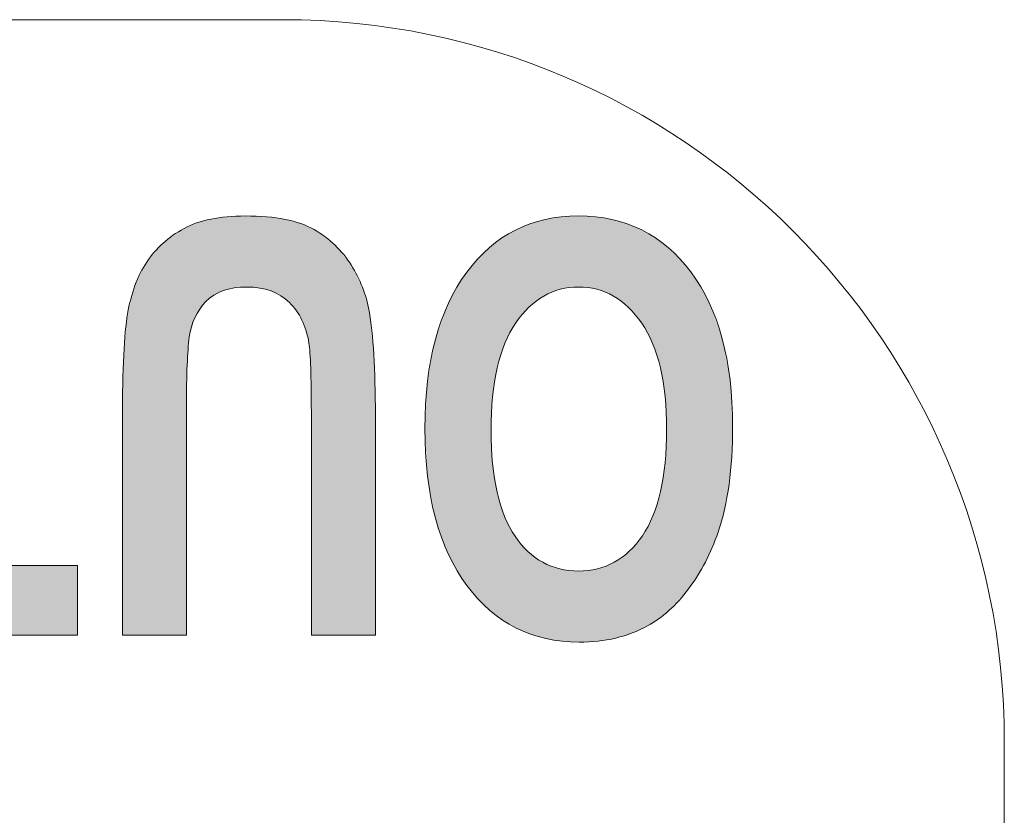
# Model space of a CAD drawing. Extents: x 210 to 804, y -840 to 420.
# Tile 14 of 50: x 535.57 to 538.3, y -509.85 to -507.65. Entities that reach past the tile are written whole.
import ezdxf

# ---------------------------------------------------------------- set-up
doc = ezdxf.new("R2010")
doc.units = 0
doc.header["$LTSCALE"] = 0.5
doc.layers.add('圖層 1', color=7, linetype='CONTINUOUS')

# ---------------------------------------------------------------- blocks, each defined once
blk = doc.blocks.new('*U46')
at = {"layer": '圖層 1', "color": 7}
for points in [[(89.9557, 212.8881), (89.9477, 213.1149), (89.9557, 213.1174)], [(89.958, 212.8901), (89.9557, 213.1174), (89.958, 213.1181)], [(89.9612, 212.8927), (89.958, 213.1181), (89.9612, 213.1191)], [(89.9758, 212.9049), (89.9612, 213.1191), (89.9758, 213.1236)], [(89.9782, 212.9064), (89.9758, 213.1236), (89.9782, 213.1243)], [(89.9935, 212.9163), (89.9782, 213.1243), (89.9935, 213.129)], [(89.9973, 212.9187), (89.9935, 213.129), (89.9973, 213.1297)], [(89.9995, 212.9198), (89.9973, 213.1297), (89.9995, 213.13)], [(90.0039, 212.9219), (89.9995, 213.13), (90.0039, 213.1308)], [(90.02, 212.9294), (90.0039, 213.1308), (90.02, 213.1336)], [(90.022, 212.93), (90.02, 213.1336), (90.022, 213.1339)], [(90.0425, 212.9366), (90.022, 213.1339), (90.0425, 213.1375)], [(90.0441, 212.9371), (90.0425, 213.1375), (90.0441, 213.1376)], [(90.0456, 212.9373), (90.0441, 213.1376), (90.0456, 213.1376)], [(90.0492, 212.938), (90.0456, 213.1376), (90.0492, 213.1378)], [(90.0696, 212.9417), (90.0492, 213.1378), (90.0696, 213.1389)], [(90.0704, 212.9417), (90.0696, 213.1389), (90.0704, 213.139)], [(90.0946, 212.9431), (90.0704, 213.139), (90.0946, 213.1403)], [(90.0964, 212.9432), (90.0964, 213.1402), (90.0971, 212.9432)], [(90.0971, 212.9432), (90.0971, 213.1401), (90.1223, 212.9418)], [(90.1223, 212.9418), (90.1223, 213.1388), (90.1231, 212.9417)], [(90.1231, 212.9417), (90.1231, 213.1388), (90.142, 212.9383)], [(90.142, 212.9383), (90.142, 213.1378), (90.1443, 212.9379)], [(90.1443, 212.9379), (90.1443, 213.1375), (90.1471, 212.9374)], [(90.1471, 212.9374), (90.1471, 213.137), (90.1486, 212.9372)], [(90.1486, 212.9372), (90.1486, 213.1368), (90.1707, 212.9302)], [(90.1707, 212.9302), (90.1707, 213.1331), (90.1726, 212.9296)], [(90.1726, 212.9296), (90.1726, 213.1328), (90.187, 212.923)], [(90.187, 212.923), (90.187, 213.1305), (90.1891, 212.922)], [(90.1891, 212.922), (90.1891, 213.1299), (90.1931, 212.9201)], [(90.1931, 212.9201), (90.1931, 213.1287), (90.1953, 212.9191)], [(90.1953, 212.9191), (90.1953, 213.1281), (90.2143, 212.907)], [(90.2143, 212.907), (90.2143, 213.1226), (90.2167, 212.9055)], [(90.2167, 212.9055), (90.2167, 213.1219), (90.2295, 212.8948)], [(90.2295, 212.8948), (90.2295, 213.1183), (90.2314, 212.8932)], [(90.2314, 212.8932), (90.2314, 213.1174), (90.2343, 212.8908)], [(90.2343, 212.8908), (90.2343, 213.1162), (90.2367, 212.8889)], [(89.9037, 212.8193), (89.891, 213.0851), (89.9037, 213.0942)], [(89.905, 212.8215), (89.9037, 213.0942), (89.905, 213.0951)], [(89.9195, 212.8454), (89.905, 213.0952), (89.9195, 213.1018)], [(89.905, 212.8215), (89.905, 213.0951), (89.905, 213.0952)], [(89.9209, 212.8471), (89.9195, 213.1018), (89.9209, 213.1025)], [(89.9212, 212.8474), (89.9209, 213.1025), (89.9212, 213.1026)], [(89.9477, 212.8786), (89.9212, 213.1026), (89.9477, 213.1149)], [(90.2367, 212.8889), (90.2367, 213.1152), (90.2696, 212.8501)], [(90.2696, 212.8501), (90.2696, 213.1011), (90.2707, 212.8488)], [(90.2707, 212.8488), (90.2707, 213.1005), (90.2713, 212.8481)], [(90.2713, 212.8481), (90.2713, 213.1001), (90.2726, 212.8466)], [(90.2726, 212.8466), (90.2726, 213.0994), (90.2867, 212.8232)], [(90.2867, 212.8232), (90.2867, 213.0911), (90.2881, 212.8209)], [(90.2881, 212.8209), (90.2881, 213.0903), (90.3005, 212.7942)], [(89.8691, 212.7227), (89.8566, 213.0604), (89.8691, 213.0694)], [(89.8695, 212.724), (89.8691, 213.0694), (89.8695, 213.0697)], [(89.8832, 212.768), (89.8695, 213.0697), (89.8832, 213.0795)], [(89.8901, 212.7902), (89.8832, 213.0795), (89.8901, 213.0844)], [(89.891, 212.7923), (89.8901, 213.0844), (89.891, 213.0851)], [(90.3005, 212.7942), (90.3005, 213.083), (90.3016, 212.792)], [(90.3016, 212.792), (90.3016, 213.0824), (90.3072, 212.7736)], [(90.3072, 212.7736), (90.3072, 213.0791), (90.3088, 212.7686)], [(90.3088, 212.7686), (90.3088, 213.0779), (90.3219, 212.7264)], [(90.3219, 212.7264), (90.3219, 213.068), (90.3223, 212.725)], [(90.3223, 212.725), (90.3223, 213.0676), (90.3346, 212.6462)], [(89.8457, 212.0485), (89.8152, 213.0188), (89.8457, 213.0526)], [(89.8479, 212.0464), (89.8457, 213.0526), (89.8479, 213.0542)], [(89.8457, 212.0485), (89.8457, 213.0526), (89.8479, 212.0464)], [(89.8523, 212.0431), (89.8479, 213.0542), (89.8523, 213.0574)], [(89.8479, 212.0464), (89.8479, 213.0542), (89.8523, 212.0431)], [(89.8565, 212.6428), (89.8523, 213.0574), (89.8565, 213.0604)], [(89.8566, 212.6435), (89.8565, 213.0604), (89.8566, 213.0604)], [(90.3346, 212.6462), (90.3346, 213.0582), (90.3347, 212.6455)], [(90.3347, 212.6455), (90.3347, 213.0581), (90.3389, 212.5536)], [(89.8152, 212.0779), (89.7913, 212.9923), (89.8152, 213.0188)], [(89.8152, 212.0779), (89.8152, 213.0188), (89.8457, 212.0485)], [(89.7849, 212.1143), (89.7578, 212.939), (89.7849, 212.9822)], [(89.7913, 212.1067), (89.7849, 212.9822), (89.7913, 212.9923)], [(89.7849, 212.1143), (89.7849, 212.9822), (89.7913, 212.1067)], [(89.7913, 212.1067), (89.7913, 212.9923), (89.8152, 212.0779)], [(89.7578, 212.155), (89.7449, 212.9184), (89.7578, 212.939)], [(89.7578, 212.155), (89.7578, 212.939), (89.7849, 212.1143)], [(89.7449, 212.1794), (89.7343, 212.8937), (89.7449, 212.9184)], [(89.7449, 212.1794), (89.7449, 212.9184), (89.7578, 212.155)], [(89.7343, 212.1994), (89.7093, 212.8356), (89.7343, 212.8937)], [(89.7343, 212.1994), (89.7343, 212.8937), (89.7449, 212.1794)], [(89.7093, 212.2683), (89.6981, 212.7955), (89.7093, 212.8356)], [(89.7093, 212.2683), (89.7093, 212.8356), (89.7343, 212.1994)], [(89.6981, 212.2992), (89.6918, 212.7729), (89.6981, 212.7955)], [(89.6981, 212.2992), (89.6981, 212.7955), (89.7093, 212.2683)], [(89.6918, 212.3326), (89.6792, 212.7031), (89.6918, 212.7729)], [(89.6918, 212.3326), (89.6918, 212.7729), (89.6981, 212.2992)], [(89.6792, 212.3987), (89.6764, 212.6744), (89.6792, 212.7031)], [(89.6792, 212.3987), (89.6792, 212.7031), (89.6918, 212.3326)], [(89.6764, 212.4136), (89.6717, 212.6264), (89.6764, 212.6744)], [(89.6764, 212.4136), (89.6764, 212.6744), (89.6792, 212.3987)], [(89.6717, 212.4977), (89.6692, 212.5426), (89.6717, 212.6264)], [(89.6717, 212.4977), (89.6717, 212.6264), (89.6764, 212.4136)], [(89.8523, 212.0431), (89.8523, 212.5505), (89.8565, 212.0399)], [(90.3389, 212.043), (90.3347, 212.4627), (90.3389, 212.5536)], [(89.8565, 212.0399), (89.8565, 212.4614), (89.8566, 212.0398)], [(90.3347, 212.0398), (90.3346, 212.4604), (90.3347, 212.4627)], [(89.8566, 212.0398), (89.8566, 212.4593), (89.8691, 212.0303)], [(90.3346, 212.0398), (90.3223, 212.3824), (90.3346, 212.4604)], [(89.8691, 212.0303), (89.8691, 212.3824), (89.8695, 212.03)], [(89.8695, 212.03), (89.8695, 212.3799), (89.8832, 212.0197)], [(90.3219, 212.0299), (90.3088, 212.3379), (90.3219, 212.3797)], [(90.3223, 212.0303), (90.3219, 212.3797), (90.3223, 212.3824)], [(89.8832, 212.0197), (89.8832, 212.3369), (89.8901, 212.0157)], [(90.3072, 212.019), (90.3016, 212.3146), (90.3072, 212.3329)], [(90.3088, 212.02), (90.3072, 212.3329), (90.3088, 212.3379)], [(89.8901, 212.0157), (89.8901, 212.3151), (89.891, 212.0151)], [(89.891, 212.0151), (89.891, 212.3122), (89.9037, 212.0078)], [(90.3005, 212.0151), (90.2881, 212.2848), (90.3005, 212.3113)], [(90.3016, 212.0157), (90.3005, 212.3113), (90.3016, 212.3146)], [(89.9037, 212.0078), (89.9037, 212.2855), (89.905, 212.007)], [(89.905, 212.007), (89.905, 212.2828), (89.905, 212.007)], [(89.905, 212.007), (89.905, 212.2827), (89.9195, 211.9987)], [(90.2867, 212.007), (90.2726, 212.2585), (90.2867, 212.2818)], [(90.2881, 212.0078), (90.2867, 212.2818), (90.2881, 212.2848)], [(89.9195, 211.9987), (89.9195, 212.2591), (89.9209, 211.9978)], [(89.9209, 211.9978), (89.9209, 212.2567), (89.9212, 211.9977)], [(89.9212, 211.9977), (89.9212, 212.2563), (89.9477, 211.9865)], [(90.2696, 211.9972), (90.2367, 212.2148), (90.2696, 212.2541)], [(90.2707, 211.9977), (90.2696, 212.2541), (90.2707, 212.2554)], [(90.2713, 211.998), (90.2707, 212.2554), (90.2713, 212.2565)], [(90.2726, 211.9987), (90.2713, 212.2565), (90.2726, 212.2585)], [(89.9477, 211.9865), (89.9477, 212.2247), (89.9557, 211.9831)], [(89.9557, 211.9831), (89.9557, 212.2151), (89.958, 211.9821)], [(89.958, 211.9821), (89.958, 212.2124), (89.9612, 211.9808)], [(89.9612, 211.9808), (89.9612, 212.2097), (89.9758, 211.9767)], [(89.9758, 211.9767), (89.9758, 212.1972), (89.9782, 211.976)], [(89.9782, 211.976), (89.9782, 212.1952), (89.9935, 211.9716)], [(90.2143, 211.976), (90.1953, 212.1824), (90.2143, 212.1949)], [(90.2167, 211.9767), (90.2143, 212.1949), (90.2167, 212.1969)], [(90.2295, 211.9803), (90.2167, 212.1969), (90.2295, 212.2078)], [(90.2314, 211.9809), (90.2295, 212.2078), (90.2314, 212.2095)], [(90.2343, 211.9821), (90.2314, 212.2095), (90.2343, 212.212)], [(90.2367, 211.9832), (90.2343, 212.212), (90.2367, 212.2148)], [(89.9935, 211.9716), (89.9935, 212.185), (89.9973, 211.9706)], [(89.9973, 211.9706), (89.9973, 212.1825), (89.9995, 211.9699)], [(89.9995, 211.9699), (89.9995, 212.1811), (90.0039, 211.9687)], [(90.0039, 211.9687), (90.0039, 212.1789), (90.02, 211.9661)], [(90.02, 211.9661), (90.02, 212.171), (90.022, 211.9658)], [(90.022, 211.9658), (90.022, 212.1701), (90.0425, 211.9625)], [(90.0425, 211.9625), (90.0425, 212.1633), (90.0441, 211.9622)], [(90.0441, 211.9622), (90.0441, 212.1628), (90.0456, 211.962)], [(90.0456, 211.962), (90.0456, 212.1623), (90.0492, 211.9614)], [(90.0492, 211.9614), (90.0492, 212.1616), (90.0696, 211.9603)], [(90.142, 211.9613), (90.1231, 212.1577), (90.142, 212.1613)], [(90.1443, 211.9614), (90.142, 212.1613), (90.1443, 212.1617)], [(90.1471, 211.9618), (90.1443, 212.1617), (90.1471, 212.1622)], [(90.1486, 211.9621), (90.1471, 212.1622), (90.1486, 212.1627)], [(90.1707, 211.9657), (90.1486, 212.1627), (90.1707, 212.17)], [(90.1726, 211.966), (90.1707, 212.17), (90.1726, 212.171)], [(90.187, 211.9684), (90.1726, 212.171), (90.187, 212.1779)], [(90.1891, 211.9687), (90.187, 212.1779), (90.1891, 212.1789)], [(90.1931, 211.9699), (90.1891, 212.1789), (90.1931, 212.1809)], [(90.1953, 211.9705), (90.1931, 212.1809), (90.1953, 212.1824)], [(90.0696, 211.9603), (90.0696, 212.1577), (90.0704, 211.9603)], [(90.0704, 211.9603), (90.0704, 212.1576), (90.0946, 211.9591)], [(90.0946, 211.9591), (90.0946, 212.1561), (90.0964, 211.959)], [(90.0971, 211.959), (90.0964, 212.156), (90.0971, 212.1561)], [(90.0964, 211.959), (90.0964, 212.156), (90.0971, 211.959)], [(90.1223, 211.9603), (90.0971, 212.1561), (90.1223, 212.1576)], [(90.1231, 211.9603), (90.1223, 212.1576), (90.1231, 212.1577)]]:
    blk.add_solid(points, dxfattribs=at)
at = {"layer": '圖層 1', "color": 7, "extrusion": (0, 0, -1)}
for points in [[(-89.9557, 212.8881), (-89.9557, 213.1174), (-89.958, 212.8901)], [(-89.958, 212.8901), (-89.958, 213.1181), (-89.9612, 212.8927)], [(-89.9612, 212.8927), (-89.9612, 213.1191), (-89.9758, 212.9049)], [(-89.9758, 212.9049), (-89.9758, 213.1236), (-89.9782, 212.9064)], [(-89.9782, 212.9064), (-89.9782, 213.1243), (-89.9935, 212.9163)], [(-89.9935, 212.9163), (-89.9935, 213.129), (-89.9973, 212.9187)], [(-89.9973, 212.9187), (-89.9973, 213.1297), (-89.9995, 212.9198)], [(-89.9995, 212.9198), (-89.9995, 213.13), (-90.0039, 212.9219)], [(-90.0039, 212.9219), (-90.0039, 213.1308), (-90.02, 212.9294)], [(-90.02, 212.9294), (-90.02, 213.1336), (-90.022, 212.93)], [(-90.022, 212.93), (-90.022, 213.1339), (-90.0425, 212.9366)], [(-90.0425, 212.9366), (-90.0425, 213.1375), (-90.0441, 212.9371)], [(-90.0441, 212.9371), (-90.0441, 213.1376), (-90.0456, 212.9373)], [(-90.0456, 212.9373), (-90.0456, 213.1376), (-90.0492, 212.938)], [(-90.0492, 212.938), (-90.0492, 213.1378), (-90.0696, 212.9417)], [(-90.0696, 212.9417), (-90.0696, 213.1389), (-90.0704, 212.9417)], [(-90.0704, 212.9417), (-90.0704, 213.139), (-90.0946, 212.9431)], [(-90.0946, 212.9431), (-90.0946, 213.1403), (-90.0964, 212.9432)], [(-90.0964, 212.9432), (-90.0946, 213.1403), (-90.0964, 213.1402)], [(-90.0971, 212.9432), (-90.0964, 213.1402), (-90.0971, 213.1401)], [(-90.1223, 212.9418), (-90.0971, 213.1401), (-90.1223, 213.1388)], [(-90.1231, 212.9417), (-90.1223, 213.1388), (-90.1231, 213.1388)], [(-90.142, 212.9383), (-90.1231, 213.1388), (-90.142, 213.1378)], [(-90.1443, 212.9379), (-90.142, 213.1378), (-90.1443, 213.1375)], [(-90.1471, 212.9374), (-90.1443, 213.1375), (-90.1471, 213.137)], [(-90.1486, 212.9372), (-90.1471, 213.137), (-90.1486, 213.1368)], [(-90.1707, 212.9302), (-90.1486, 213.1368), (-90.1707, 213.1331)], [(-90.1726, 212.9296), (-90.1707, 213.1331), (-90.1726, 213.1328)], [(-90.187, 212.923), (-90.1726, 213.1328), (-90.187, 213.1305)], [(-90.1891, 212.922), (-90.187, 213.1305), (-90.1891, 213.1299)], [(-90.1931, 212.9201), (-90.1891, 213.1299), (-90.1931, 213.1287)], [(-90.1953, 212.9191), (-90.1931, 213.1287), (-90.1953, 213.1281)], [(-90.2143, 212.907), (-90.1953, 213.1281), (-90.2143, 213.1226)], [(-90.2167, 212.9055), (-90.2143, 213.1226), (-90.2167, 213.1219)], [(-90.2295, 212.8948), (-90.2167, 213.1219), (-90.2295, 213.1183)], [(-90.2314, 212.8932), (-90.2295, 213.1183), (-90.2314, 213.1174)], [(-90.2343, 212.8908), (-90.2314, 213.1174), (-90.2343, 213.1162)], [(-90.2367, 212.8889), (-90.2343, 213.1162), (-90.2367, 213.1152)], [(-89.9037, 212.8193), (-89.9037, 213.0942), (-89.905, 212.8215)], [(-89.905, 212.8215), (-89.905, 213.0952), (-89.9195, 212.8454)], [(-89.905, 212.8215), (-89.905, 213.0951), (-89.905, 212.8215)], [(-89.9195, 212.8454), (-89.9195, 213.1018), (-89.9209, 212.8471)], [(-89.9209, 212.8471), (-89.9209, 213.1025), (-89.9212, 212.8474)], [(-89.9212, 212.8474), (-89.9212, 213.1026), (-89.9477, 212.8786)], [(-89.9477, 212.8786), (-89.9477, 213.1149), (-89.9557, 212.8881)], [(-90.2696, 212.8501), (-90.2367, 213.1152), (-90.2696, 213.1011)], [(-90.2707, 212.8488), (-90.2696, 213.1011), (-90.2707, 213.1005)], [(-90.2713, 212.8481), (-90.2707, 213.1005), (-90.2713, 213.1001)], [(-90.2726, 212.8466), (-90.2713, 213.1001), (-90.2726, 213.0994)], [(-90.2867, 212.8232), (-90.2726, 213.0994), (-90.2867, 213.0911)], [(-90.2881, 212.8209), (-90.2867, 213.0911), (-90.2881, 213.0903)], [(-90.3005, 212.7942), (-90.2881, 213.0903), (-90.3005, 213.083)], [(-89.8691, 212.7227), (-89.8691, 213.0694), (-89.8695, 212.724)], [(-89.8695, 212.724), (-89.8695, 213.0697), (-89.8832, 212.768)], [(-89.8832, 212.768), (-89.8832, 213.0795), (-89.8901, 212.7902)], [(-89.8901, 212.7902), (-89.8901, 213.0844), (-89.891, 212.7923)], [(-89.891, 212.7923), (-89.891, 213.0851), (-89.9037, 212.8193)], [(-90.3016, 212.792), (-90.3005, 213.083), (-90.3016, 213.0824)], [(-90.3072, 212.7736), (-90.3016, 213.0824), (-90.3072, 213.0791)], [(-90.3088, 212.7686), (-90.3072, 213.0791), (-90.3088, 213.0779)], [(-90.3219, 212.7264), (-90.3088, 213.0779), (-90.3219, 213.068)], [(-90.3223, 212.725), (-90.3219, 213.068), (-90.3223, 213.0676)], [(-90.3346, 212.6462), (-90.3223, 213.0676), (-90.3346, 213.0582)], [(-89.8523, 212.5505), (-89.8523, 213.0574), (-89.8565, 212.6428)], [(-89.8565, 212.6428), (-89.8565, 213.0604), (-89.8566, 212.6435)], [(-89.8566, 212.6435), (-89.8566, 213.0604), (-89.8691, 212.7227)], [(-90.3347, 212.6455), (-90.3346, 213.0582), (-90.3347, 213.0581)], [(-90.3389, 212.5536), (-90.3347, 213.0581), (-90.3389, 213.0549)], [(-90.3389, 212.043), (-90.3389, 213.0549), (-90.3425, 212.0458)], [(-90.3425, 212.0458), (-90.3389, 213.0549), (-90.3425, 213.0522)], [(-90.3425, 212.0458), (-90.3425, 213.0522), (-90.3438, 212.0468)], [(-90.3438, 212.0468), (-90.3425, 213.0522), (-90.3438, 213.0509)], [(-90.3438, 212.0468), (-90.3438, 213.0509), (-90.3753, 212.0775)], [(-90.3753, 212.0775), (-90.3438, 213.0509), (-90.3753, 213.0204)], [(-90.3753, 212.0775), (-90.3753, 213.0204), (-90.3764, 212.0786)], [(-90.3764, 212.0786), (-90.3753, 213.0204), (-90.3764, 213.0191)], [(-90.3764, 212.0786), (-90.3764, 213.0191), (-90.4057, 212.1141)], [(-90.4057, 212.1141), (-90.3764, 213.0191), (-90.4057, 212.9837)], [(-90.4057, 212.1141), (-90.4057, 212.9837), (-90.4066, 212.1152)], [(-90.4066, 212.1152), (-90.4057, 212.9837), (-90.4066, 212.9824)], [(-90.4066, 212.1152), (-90.4066, 212.9824), (-90.4331, 212.1552)], [(-90.4331, 212.1552), (-90.4066, 212.9824), (-90.4331, 212.9426)], [(-90.4331, 212.1552), (-90.4331, 212.9426), (-90.4337, 212.1561)], [(-90.4337, 212.1561), (-90.4331, 212.9426), (-90.4337, 212.9415)], [(-90.4337, 212.1561), (-90.4337, 212.9415), (-90.4568, 212.2)], [(-90.4568, 212.2), (-90.4337, 212.9415), (-90.4568, 212.8978)], [(-90.4568, 212.2), (-90.4568, 212.8978), (-90.4573, 212.2008)], [(-90.4573, 212.2008), (-90.4568, 212.8978), (-90.4573, 212.8967)], [(-90.4573, 212.2008), (-90.4573, 212.8967), (-90.4769, 212.2554)], [(-90.4769, 212.2554), (-90.4573, 212.8967), (-90.4769, 212.849)], [(-90.4769, 212.2554), (-90.4769, 212.849), (-90.4933, 212.301)], [(-90.4933, 212.301), (-90.4769, 212.849), (-90.4933, 212.7965)], [(-90.4933, 212.301), (-90.4933, 212.7965), (-90.4935, 212.3015)], [(-90.4935, 212.3015), (-90.4933, 212.7965), (-90.4935, 212.7956)], [(-90.4935, 212.3015), (-90.4935, 212.7956), (-90.5152, 212.4171)], [(-90.5152, 212.4171), (-90.4935, 212.7956), (-90.5152, 212.6799)], [(-90.5152, 212.4171), (-90.5152, 212.6799), (-90.5153, 212.4173)], [(-90.5153, 212.4173), (-90.5152, 212.6799), (-90.5153, 212.6793)], [(-90.5153, 212.4173), (-90.5153, 212.6793), (-90.5225, 212.5481)], [(-89.8565, 212.0399), (-89.8523, 212.5505), (-89.8565, 212.4614)], [(-89.8566, 212.0398), (-89.8565, 212.4614), (-89.8566, 212.4593)], [(-90.3347, 212.0398), (-90.3347, 212.4627), (-90.3389, 212.043)], [(-89.8691, 212.0303), (-89.8566, 212.4593), (-89.8691, 212.3824)], [(-90.3346, 212.0398), (-90.3346, 212.4604), (-90.3347, 212.0398)], [(-89.8695, 212.03), (-89.8691, 212.3824), (-89.8695, 212.3799)], [(-89.8832, 212.0197), (-89.8695, 212.3799), (-89.8832, 212.3369)], [(-90.3219, 212.0299), (-90.3219, 212.3797), (-90.3223, 212.0303)], [(-90.3223, 212.0303), (-90.3223, 212.3824), (-90.3346, 212.0398)], [(-89.8901, 212.0157), (-89.8832, 212.3369), (-89.8901, 212.3151)], [(-90.3072, 212.019), (-90.3072, 212.3329), (-90.3088, 212.02)], [(-90.3088, 212.02), (-90.3088, 212.3379), (-90.3219, 212.0299)], [(-89.891, 212.0151), (-89.8901, 212.3151), (-89.891, 212.3122)], [(-89.9037, 212.0078), (-89.891, 212.3122), (-89.9037, 212.2855)], [(-90.3005, 212.0151), (-90.3005, 212.3113), (-90.3016, 212.0157)], [(-90.3016, 212.0157), (-90.3016, 212.3146), (-90.3072, 212.019)], [(-89.905, 212.007), (-89.9037, 212.2855), (-89.905, 212.2828)], [(-89.905, 212.007), (-89.905, 212.2828), (-89.905, 212.2827)], [(-89.9195, 211.9987), (-89.905, 212.2827), (-89.9195, 212.2591)], [(-90.2867, 212.007), (-90.2867, 212.2818), (-90.2881, 212.0078)], [(-90.2881, 212.0078), (-90.2881, 212.2848), (-90.3005, 212.0151)], [(-89.9209, 211.9978), (-89.9195, 212.2591), (-89.9209, 212.2567)], [(-89.9212, 211.9977), (-89.9209, 212.2567), (-89.9212, 212.2563)], [(-89.9477, 211.9865), (-89.9212, 212.2563), (-89.9477, 212.2247)], [(-90.2696, 211.9972), (-90.2696, 212.2541), (-90.2707, 211.9977)], [(-90.2707, 211.9977), (-90.2707, 212.2554), (-90.2713, 211.998)], [(-90.2713, 211.998), (-90.2713, 212.2565), (-90.2726, 211.9987)], [(-90.2726, 211.9987), (-90.2726, 212.2585), (-90.2867, 212.007)], [(-89.9557, 211.9831), (-89.9477, 212.2247), (-89.9557, 212.2151)], [(-89.958, 211.9821), (-89.9557, 212.2151), (-89.958, 212.2124)], [(-89.9612, 211.9808), (-89.958, 212.2124), (-89.9612, 212.2097)], [(-89.9758, 211.9767), (-89.9612, 212.2097), (-89.9758, 212.1972)], [(-89.9782, 211.976), (-89.9758, 212.1972), (-89.9782, 212.1952)], [(-89.9935, 211.9716), (-89.9782, 212.1952), (-89.9935, 212.185)], [(-90.2143, 211.976), (-90.2143, 212.1949), (-90.2167, 211.9767)], [(-90.2167, 211.9767), (-90.2167, 212.1969), (-90.2295, 211.9803)], [(-90.2295, 211.9803), (-90.2295, 212.2078), (-90.2314, 211.9809)], [(-90.2314, 211.9809), (-90.2314, 212.2095), (-90.2343, 211.9821)], [(-90.2343, 211.9821), (-90.2343, 212.212), (-90.2367, 211.9832)], [(-90.2367, 211.9832), (-90.2367, 212.2148), (-90.2696, 211.9972)], [(-89.9973, 211.9706), (-89.9935, 212.185), (-89.9973, 212.1825)], [(-89.9995, 211.9699), (-89.9973, 212.1825), (-89.9995, 212.1811)], [(-90.0039, 211.9687), (-89.9995, 212.1811), (-90.0039, 212.1789)], [(-90.02, 211.9661), (-90.0039, 212.1789), (-90.02, 212.171)], [(-90.022, 211.9658), (-90.02, 212.171), (-90.022, 212.1701)], [(-90.0425, 211.9625), (-90.022, 212.1701), (-90.0425, 212.1633)], [(-90.0441, 211.9622), (-90.0425, 212.1633), (-90.0441, 212.1628)], [(-90.0456, 211.962), (-90.0441, 212.1628), (-90.0456, 212.1623)], [(-90.0492, 211.9614), (-90.0456, 212.1623), (-90.0492, 212.1616)], [(-90.0696, 211.9603), (-90.0492, 212.1616), (-90.0696, 212.1577)], [(-90.142, 211.9613), (-90.142, 212.1613), (-90.1443, 211.9614)], [(-90.1443, 211.9614), (-90.1443, 212.1617), (-90.1471, 211.9618)], [(-90.1471, 211.9618), (-90.1471, 212.1622), (-90.1486, 211.9621)], [(-90.1486, 211.9621), (-90.1486, 212.1627), (-90.1707, 211.9657)], [(-90.1707, 211.9657), (-90.1707, 212.17), (-90.1726, 211.966)], [(-90.1726, 211.966), (-90.1726, 212.171), (-90.187, 211.9684)], [(-90.187, 211.9684), (-90.187, 212.1779), (-90.1891, 211.9687)], [(-90.1891, 211.9687), (-90.1891, 212.1789), (-90.1931, 211.9699)], [(-90.1931, 211.9699), (-90.1931, 212.1809), (-90.1953, 211.9705)], [(-90.1953, 211.9705), (-90.1953, 212.1824), (-90.2143, 211.976)], [(-90.0704, 211.9603), (-90.0696, 212.1577), (-90.0704, 212.1576)], [(-90.0946, 211.9591), (-90.0704, 212.1576), (-90.0946, 212.1561)], [(-90.0964, 211.959), (-90.0946, 212.1561), (-90.0964, 212.156)], [(-90.0971, 211.959), (-90.0971, 212.1561), (-90.1223, 211.9603)], [(-90.1223, 211.9603), (-90.1223, 212.1576), (-90.1231, 211.9603)], [(-90.1231, 211.9603), (-90.1231, 212.1577), (-90.142, 211.9613)]]:
    blk.add_solid(points, dxfattribs=at)
blk = doc.blocks.new('*U47')
at = {"layer": '圖層 1', "color": 7}
for points in [[(90.6598, 212.5114), (90.6598, 213.1208), (90.6642, 212.3432)], [(90.6642, 212.3432), (90.6642, 213.1208), (90.6772, 212.2216)], [(90.6772, 212.2216), (90.6772, 213.1208), (90.6957, 212.1568)], [(90.6957, 212.1568), (90.6957, 213.1208), (90.727, 212.0949)], [(90.727, 212.0949), (90.727, 213.1208), (90.7717, 212.0402)], [(90.7717, 212.0402), (90.7717, 213.1208), (90.83, 211.9967)], [(90.83, 211.9967), (90.83, 213.1208), (90.8374, 211.9933)], [(90.8374, 211.9933), (90.8374, 212.5021), (90.8391, 211.9925)], [(91.1836, 211.9907), (91.1817, 212.3725), (91.1836, 212.4888)], [(90.8391, 211.9925), (90.8391, 212.3807), (90.8441, 211.9903)], [(91.1817, 211.9898), (91.1759, 212.2948), (91.1817, 212.3725)], [(90.8441, 211.9903), (90.8441, 212.3112), (90.8518, 211.9868)], [(90.8518, 211.9868), (90.8518, 212.2778), (90.8634, 211.9815)], [(91.1759, 211.9873), (91.1604, 212.241), (91.1759, 212.2948)], [(90.8634, 211.9815), (90.8634, 212.2479), (90.8663, 211.9802)], [(90.8663, 211.9802), (90.8663, 212.2429), (90.8789, 211.9768)], [(90.8789, 211.9768), (90.8789, 212.2215), (90.8984, 211.9716)], [(91.1554, 211.9784), (91.1297, 212.1961), (91.1554, 212.2337)], [(91.1604, 211.9806), (91.1554, 212.2337), (91.1604, 212.241)], [(90.8984, 211.9716), (90.8984, 212.1986), (90.9103, 211.9684)], [(90.9103, 211.9684), (90.9103, 212.1891), (90.9218, 211.9668)], [(91.1297, 211.9714), (91.1156, 212.1846), (91.1297, 212.1961)], [(90.9218, 211.9668), (90.9218, 212.18), (90.9492, 211.963)], [(90.9492, 211.963), (90.9492, 212.1667), (90.9618, 211.9613)], [(90.9618, 211.9613), (90.9618, 212.1635), (90.9805, 211.9606)], [(91.0708, 211.9611), (91.0511, 212.1585), (91.0708, 212.1633)], [(91.0819, 211.9627), (91.0708, 212.1633), (91.0819, 212.1661)], [(91.1082, 211.9665), (91.0819, 212.1661), (91.1082, 212.1786)], [(91.1156, 211.9676), (91.1082, 212.1786), (91.1156, 212.1846)], [(90.9805, 211.9606), (90.9805, 212.1587), (91.0157, 211.9592)], [(91.021, 211.959), (91.0157, 212.156), (91.021, 212.1564)], [(91.0157, 211.9592), (91.0157, 212.156), (91.021, 211.959)], [(91.0511, 211.9603), (91.021, 212.1564), (91.0511, 212.1585)]]:
    blk.add_solid(points, dxfattribs=at)
at = {"layer": '圖層 1', "color": 7, "extrusion": (0, 0, -1)}
for points in [[(-90.6642, 212.3432), (-90.6598, 213.1208), (-90.6642, 213.1208)], [(-90.6772, 212.2216), (-90.6642, 213.1208), (-90.6772, 213.1208)], [(-90.6957, 212.1568), (-90.6772, 213.1208), (-90.6957, 213.1208)], [(-90.727, 212.0949), (-90.6957, 213.1208), (-90.727, 213.1208)], [(-90.7717, 212.0402), (-90.727, 213.1208), (-90.7717, 213.1208)], [(-90.83, 211.9967), (-90.7717, 213.1208), (-90.83, 213.1208)], [(-90.8374, 211.9933), (-90.83, 213.1208), (-90.8374, 213.1208)], [(-91.1836, 211.9907), (-91.1836, 213.1208), (-91.1904, 211.9936)], [(-91.1904, 211.9936), (-91.1836, 213.1208), (-91.1904, 213.1208)], [(-91.1904, 211.9936), (-91.1904, 213.1208), (-91.2486, 212.0342)], [(-91.2486, 212.0342), (-91.1904, 213.1208), (-91.2486, 213.1208)], [(-91.2486, 212.0342), (-91.2486, 213.1208), (-91.2937, 212.0868)], [(-91.2937, 212.0868), (-91.2486, 213.1208), (-91.2937, 213.1208)], [(-91.2937, 212.0868), (-91.2937, 213.1208), (-91.3264, 212.1518)], [(-91.3264, 212.1518), (-91.2937, 213.1208), (-91.3264, 213.1208)], [(-91.3264, 212.1518), (-91.3264, 213.1208), (-91.3469, 212.2301)], [(-91.3469, 212.2301), (-91.3264, 213.1208), (-91.3469, 213.1208)], [(-91.3469, 212.2301), (-91.3469, 213.1208), (-91.3576, 212.3453)], [(-91.3576, 212.3453), (-91.3469, 213.1208), (-91.3576, 213.1208)], [(-91.3576, 212.3453), (-91.3576, 213.1208), (-91.3612, 212.5208)], [(-91.3612, 212.5208), (-91.3576, 213.1208), (-91.3612, 213.1208)], [(-90.8391, 211.9925), (-90.8374, 212.5021), (-90.8391, 212.3807)], [(-90.8441, 211.9903), (-90.8391, 212.3807), (-90.8441, 212.3112)], [(-91.1817, 211.9898), (-91.1817, 212.3725), (-91.1836, 211.9907)], [(-90.8518, 211.9868), (-90.8441, 212.3112), (-90.8518, 212.2778)], [(-90.8634, 211.9815), (-90.8518, 212.2778), (-90.8634, 212.2479)], [(-91.1759, 211.9873), (-91.1759, 212.2948), (-91.1817, 211.9898)], [(-90.8663, 211.9802), (-90.8634, 212.2479), (-90.8663, 212.2429)], [(-90.8789, 211.9768), (-90.8663, 212.2429), (-90.8789, 212.2215)], [(-90.8984, 211.9716), (-90.8789, 212.2215), (-90.8984, 212.1986)], [(-91.1554, 211.9784), (-91.1554, 212.2337), (-91.1604, 211.9806)], [(-91.1604, 211.9806), (-91.1604, 212.241), (-91.1759, 211.9873)], [(-90.9103, 211.9684), (-90.8984, 212.1986), (-90.9103, 212.1891)], [(-90.9218, 211.9668), (-90.9103, 212.1891), (-90.9218, 212.18)], [(-91.1297, 211.9714), (-91.1297, 212.1961), (-91.1554, 211.9784)], [(-90.9492, 211.963), (-90.9218, 212.18), (-90.9492, 212.1667)], [(-90.9618, 211.9613), (-90.9492, 212.1667), (-90.9618, 212.1635)], [(-90.9805, 211.9606), (-90.9618, 212.1635), (-90.9805, 212.1587)], [(-91.0708, 211.9611), (-91.0708, 212.1633), (-91.0819, 211.9627)], [(-91.0819, 211.9627), (-91.0819, 212.1661), (-91.1082, 211.9665)], [(-91.1082, 211.9665), (-91.1082, 212.1786), (-91.1156, 211.9676)], [(-91.1156, 211.9676), (-91.1156, 212.1846), (-91.1297, 211.9714)], [(-91.0157, 211.9592), (-90.9805, 212.1587), (-91.0157, 212.156)], [(-91.021, 211.959), (-91.021, 212.1564), (-91.0511, 211.9603)], [(-91.0511, 211.9603), (-91.0511, 212.1585), (-91.0708, 211.9611)]]:
    blk.add_solid(points, dxfattribs=at)
blk = doc.blocks.new('*U48')
at = {"layer": '圖層 1', "color": 7}
for points in [[(91.4854, 212.9275), (91.4854, 213.1208), (91.7466, 212.9275)], [(91.7466, 212.9275), (91.4854, 213.1208), (91.7466, 213.1208)], [(91.9242, 212.9275), (91.9242, 213.1208), (92.1846, 212.9275)], [(92.1846, 212.9275), (91.9242, 213.1208), (92.1846, 213.1208)]]:
    blk.add_solid(points, dxfattribs=at)
at = {"layer": '圖層 1', "color": 7, "extrusion": (0, 0, -1)}
for points in [[(-91.7466, 211.9784), (-91.7466, 213.1208), (-91.9242, 211.9784)], [(-91.9242, 211.9784), (-91.7466, 213.1208), (-91.9242, 213.1208)]]:
    blk.add_solid(points, dxfattribs=at)

msp = doc.modelspace()

# ---------------------------------------------------------------- linework, layer by layer
at = {"layer": '圖層 1', "color": 7, "lineweight": 0}
msp.add_lwpolyline([(535.4727, -508.2105), (535.4727, -509.1596), (535.7339, -509.1596), (535.7339, -509.3529), (535.0347, -509.3529), (535.0347, -509.1596), (535.2951, -509.1596), (535.2951, -508.2105), (535.4727, -508.2105)], dxfattribs=at)
at = {"layer": '圖層 1', "color": 7, "lineweight": 9}
for points in [[(506.3034, -507.6471), (506.3034, -507.6471), (536.3033, -507.6471), (536.3033, -507.6471)], [(536.3033, -507.6471), (537.408, -507.6471), (538.3034, -508.5428), (538.3034, -509.6473)], [(538.3034, -509.6473), (538.3034, -509.6473), (538.3034, -515.6473), (538.3034, -515.6473)]]:
    msp.add_open_spline(points, degree=3, dxfattribs=at)
at = {"layer": '圖層 1', "color": 7, "lineweight": 0}
for points, knots in [([(536.5595, -509.3529), (536.5595, -509.3529), (536.3819, -509.3529), (536.3819, -509.3529), (536.3819, -509.3529), (536.3819, -508.7342), (536.3819, -508.7342), (536.3819, -508.636), (536.3796, -508.5724), (536.3752, -508.5433), (536.3676, -508.4965), (536.3495, -508.4589), (536.3209, -508.4307), (536.2923, -508.4024), (536.2532, -508.3881), (536.2036, -508.3881), (536.1533, -508.3881), (536.1152, -508.4015), (536.0896, -508.4282), (536.0641, -508.4551), (536.0486, -508.488), (536.0434, -508.5269), (536.0382, -508.5659), (536.0356, -508.6305), (536.0356, -508.7209), (536.0356, -508.7209), (536.0356, -509.3529), (536.0356, -509.3529), (536.0356, -509.3529), (535.858, -509.3529), (535.858, -509.3529), (535.858, -509.3529), (535.858, -508.7529), (535.858, -508.7529), (535.858, -508.6158), (535.8629, -508.5189), (535.8723, -508.4622), (535.882, -508.4055), (535.8997, -508.3578), (535.9256, -508.3189), (535.9512, -508.2799), (535.9859, -508.2488), (536.0289, -508.2257), (536.0722, -508.2026), (536.1287, -508.1911), (536.1983, -508.1911), (536.2823, -508.1911), (536.3459, -508.2036), (536.3893, -508.2288), (536.4327, -508.2541), (536.467, -508.2868), (536.4923, -508.327), (536.5174, -508.3673), (536.534, -508.4095), (536.5421, -508.4537), (536.5536, -508.5192), (536.5595, -508.6158), (536.5595, -508.7435), (536.5595, -508.7435), (536.5595, -509.3529), (536.5595, -509.3529)], [0, 0, 0, 0, 1, 1, 1, 2, 2, 2, 3, 3, 3, 4, 4, 4, 5, 5, 5, 6, 6, 6, 7, 7, 7, 8, 8, 8, 9, 9, 9, 10, 10, 10, 11, 11, 11, 12, 12, 12, 13, 13, 13, 14, 14, 14, 15, 15, 15, 16, 16, 16, 17, 17, 17, 18, 18, 18, 19, 19, 19, 20, 20, 20, 20]), ([(537.5501, -508.7746), (537.5501, -508.8911), (537.5367, -508.9888), (537.51, -509.0677), (537.4898, -509.1259), (537.4626, -509.1781), (537.428, -509.2244), (537.3934, -509.2706), (537.3555, -509.3049), (537.3143, -509.3272), (537.2595, -509.3574), (537.1963, -509.3724), (537.1246, -509.3724), (536.9951, -509.3724), (536.8914, -509.3202), (536.8135, -509.2158), (536.7357, -509.1114), (536.6968, -508.9662), (536.6968, -508.7802), (536.6968, -508.5957), (536.7355, -508.4515), (536.8127, -508.3473), (536.8899, -508.2431), (536.993, -508.1911), (537.1222, -508.1911), (537.2531, -508.1911), (537.357, -508.2429), (537.4344, -508.3464), (537.5115, -508.4501), (537.5501, -508.5929), (537.5501, -508.7746)], [0, 0, 0, 0, 1, 1, 1, 2, 2, 2, 3, 3, 3, 4, 4, 4, 5, 5, 5, 6, 6, 6, 7, 7, 7, 8, 8, 8, 9, 9, 9, 10, 10, 10, 10]), ([(537.367, -508.7826), (537.367, -508.6532), (537.3441, -508.555), (537.2981, -508.4884), (537.2521, -508.4215), (537.1937, -508.3881), (537.1229, -508.3881), (537.0521, -508.3881), (536.9939, -508.4214), (536.9486, -508.4875), (536.9031, -508.5538), (536.8804, -508.6532), (536.8804, -508.7857), (536.8804, -508.9166), (536.9026, -509.0143), (536.9467, -509.0787), (536.991, -509.1431), (537.0497, -509.1753), (537.1229, -509.1753), (537.1961, -509.1753), (537.255, -509.1426), (537.2998, -509.0775), (537.3446, -509.0122), (537.367, -508.914), (537.367, -508.7826)], [0, 0, 0, 0, 1, 1, 1, 2, 2, 2, 3, 3, 3, 4, 4, 4, 5, 5, 5, 6, 6, 6, 7, 7, 7, 8, 8, 8, 8])]:
    msp.add_open_spline(points, degree=3, knots=knots, dxfattribs=at)

# ---------------------------------------------------------------- block references
at = {"layer": '圖層 1', "color": 7, "rotation": 180}
for name in ['*U48', '*U47', '*U46']:
    msp.add_blockref(name, (627.2193, -296.2321), dxfattribs=at)

doc.saveas('drawing.dxf')
